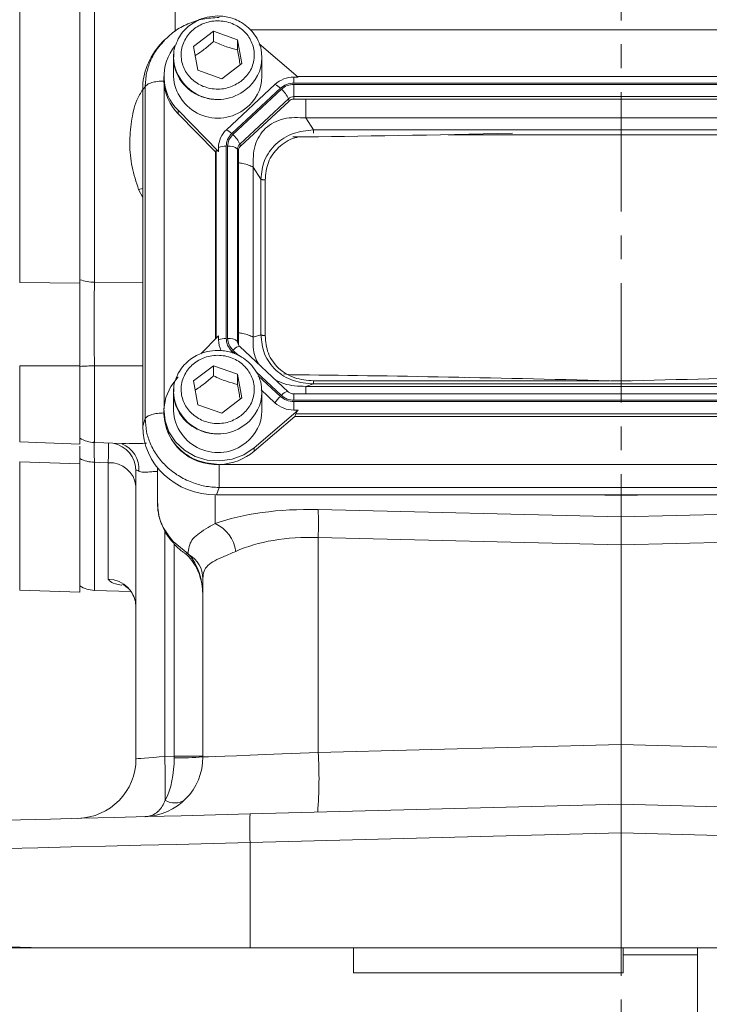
# Model space of a CAD drawing. Header units: inches. Extents: x 0.3 to 33.9, y 0.2 to 21.7.
# Tile 3 of 19: x 6.3 to 9.2, y 5.2 to 9.4. Entities that reach past the tile are written whole.
import ezdxf

# ---------------------------------------------------------------- set-up
doc = ezdxf.new("R2010")
doc.units = ezdxf.units.IN
doc.header["$MEASUREMENT"] = 0
doc.linetypes.add('CENTERX2', pattern=[0.8, 0.5, -0.1, 0.1, -0.1])
doc.layers.add('SLD-0', color=7, linetype='Continuous', lineweight=15)
doc.styles.add('SLDTEXTSTYLE0', font='TXT', dxfattribs={"width": 0.75})
doc.dimstyles.new('SLDDIMSTYLE0', dxfattribs={"dimtxt": 0.25, "dimasz": 0.13, "dimexe": 0, "dimexo": 0.0625, "dimgap": 0.0625, "dimtad": 0, "dimtih": 1, "dimtoh": 1, "dimrnd": 1e-09, "dimzin": 12, "dimdsep": 46, "dimtxsty": 'SLDTEXTSTYLE0', "dimsah": 1, "dimcen": 0.09, "dimadec": 0, "dimazin": 3, "dimtfac": 1, "dimtofl": 0, "dimtmove": 0, "dimatfit": 3, "dimfxl": 1, "dimfrac": 2, "dimtolj": 1, "dimtzin": 12, "dimarcsym": 0})

# ---------------------------------------------------------------- blocks, each defined once
blk = doc.blocks.new('_D_11')
at = {"layer": 'SLD-0'}
for p, q in [((8.8083, 13.0604), (2.4073, 13.0604)), ((2.5323, 13.0604), (2.5323, 9.6814)), ((1.9608, 9.3074), (1.9101, 9.3074)), ((1.9101, 9.3074), (1.9101, 8.9105)), ((3.1038, 9.3074), (3.1546, 9.3074)), ((3.1546, 9.3074), (3.1546, 8.9105)), ((1.9101, 8.9105), (1.9608, 8.9105)), ((3.1546, 8.9105), (3.1038, 8.9105)), ((2.5323, 5.4808), (2.5323, 8.8597)), ((5.3112, 5.4808), (2.4073, 5.4808))]:
    blk.add_line(p, q, dxfattribs=at)
for points in [[(2.5323, 13.0604), (2.5123, 12.9304), (2.5523, 12.9304)], [(2.5323, 5.4808), (2.5523, 5.6108), (2.5123, 5.6108)]]:
    blk.add_solid(points, dxfattribs=at)
at = {"layer": 'SLD-0', "char_height": 0.25, "attachment_point": 1, "style": 'SLDTEXTSTYLE0'}
for s, insert in [('7.58', (2.1075, 9.6804, -0.8581)), ('192.52', (2.0243, 9.2328, -0.8581))]:
    blk.add_mtext(s, dxfattribs=dict(at, insert=insert))

msp = doc.modelspace()

# ---------------------------------------------------------------- linework, layer by layer
at = {"color": 7, "linetype": 'Continuous', "lineweight": 15}
for p, q in [((6.3417, 8.2662), (6.3417, 11.6945)), ((6.5938, 8.2635), (6.5938, 11.6972)), ((6.6541, 8.2675), (6.6541, 11.6932)), ((7.0692, 9.2546), (7.1526, 9.3186)), ((7.1526, 9.3186), (7.2537, 9.2832)), ((7.1526, 9.3186), (7.1526, 9.2756)), ((6.9472, 9.28), (6.942, 9.2741)), ((7.2537, 9.2832), (7.2714, 9.1837)), ((7.2537, 9.2832), (7.2537, 9.2402)), ((6.9409, 9.2751), (6.9295, 9.2626)), ((7.0869, 9.1551), (7.0692, 9.2546)), ((7.5069, 9.1265), (7.3443, 9.2656)), ((6.9853, 9.2077), (6.9853, 9.1296)), ((7.355, 9.2177), (7.3553, 9.2077)), ((7.3553, 9.1296), (7.3553, 9.2077)), ((7.188, 9.1197), (7.0869, 9.1551)), ((7.2714, 9.1837), (7.188, 9.1197)), ((6.9453, 9.1296), (6.9453, 9.1152)), ((6.9453, 9.1152), (6.9453, 9.11)), ((7.5069, 9.1265), (7.4891, 9.1265)), ((7.4891, 9.1018), (7.4891, 9.1265)), ((10.2113, 9.1288), (7.5042, 9.1288)), ((6.8563, 9.0749), (6.8667, 9.0863)), ((6.8563, 9.0749), (6.8563, 7.6656)), ((6.8667, 9.0863), (6.8667, 7.6964)), ((7.4097, 9.0958), (7.2064, 8.906)), ((7.4324, 9.08), (7.2292, 8.8902)), ((7.4368, 9.0759), (7.2335, 8.8861)), ((10.2265, 9.1018), (7.4891, 9.1018)), ((10.2265, 9.0961), (7.4891, 9.0961)), ((7.4891, 9.0961), (7.4891, 9.0451)), ((7.466, 9.0362), (7.2627, 8.8464)), ((7.4686, 9.0265), (7.466, 9.0362)), ((10.2265, 9.0451), (7.4891, 9.0451)), ((7.4891, 9.0345), (7.4891, 9.0451)), ((10.2265, 9.0345), (7.4891, 9.0345)), ((7.4686, 9.0265), (7.2653, 8.8368)), ((7.0044, 8.9876), (7.1735, 8.8153)), ((7.0044, 8.9876), (7.0044, 8.9733)), ((7.1608, 8.814), (7.0044, 8.9733)), ((7.5712, 8.9057), (7.5392, 8.9555)), ((10.1764, 8.9555), (7.5392, 8.9555)), ((10.1443, 8.9057), (7.5712, 8.9057)), ((7.1735, 8.8153), (7.1735, 8.8319)), ((7.2057, 8.8373), (7.2057, 8.0322)), ((7.2118, 8.8373), (7.2118, 8.0322)), ((7.2532, 8.8249), (7.2532, 8.0197)), ((7.2568, 8.8176), (7.2532, 8.8249)), ((7.2653, 8.8368), (7.2627, 8.8464)), ((7.1608, 8.814), (7.1644, 8.8176)), ((7.1608, 8.814), (7.1608, 8.0304)), ((7.2568, 8.8176), (7.2568, 8.0125)), ((7.3184, 8.7493), (7.3184, 8.0378)), ((7.3504, 8.6995), (7.3184, 8.7493)), ((7.3504, 8.6995), (7.3504, 8.0478)), ((7.3686, 8.6957), (7.3686, 8.044)), ((6.3417, 8.2662), (6.5938, 8.2635)), ((7.1735, 8.0434), (7.1, 7.9685)), ((7.1735, 8.0434), (7.1735, 8.0268)), ((7.3504, 8.0478), (7.3184, 8.0378)), ((7.2568, 8.0125), (7.2532, 8.0197)), ((7.4654, 7.8092), (7.2622, 7.999)), ((6.3417, 7.917), (6.5938, 7.9169)), ((6.5938, 7.5901), (6.5938, 7.9169)), ((7.0692, 7.8542), (7.1526, 7.9182)), ((7.1526, 7.9182), (7.2537, 7.8828)), ((7.1526, 7.9182), (7.1526, 7.8752)), ((7.2537, 7.8828), (7.2714, 7.7834)), ((7.2537, 7.8828), (7.2537, 7.8398)), ((7.4471, 7.8835), (7.4758, 7.8804)), ((7.0869, 7.7547), (7.0692, 7.8542)), ((7.5712, 7.8416), (7.5392, 7.8316)), ((7.5712, 7.8416), (10.1443, 7.8416)), ((8.2043, 7.8692), (8.1756, 7.8697)), ((6.9853, 7.8073), (6.9853, 7.7292)), ((7.3523, 7.8165), (7.4097, 7.7629)), ((7.355, 7.8173), (7.3553, 7.8073)), ((7.3553, 7.7292), (7.3553, 7.8073)), ((10.2265, 7.8003), (7.4891, 7.8003)), ((7.4891, 7.8003), (7.4891, 7.8002)), ((7.5392, 7.8316), (10.1764, 7.8316)), ((7.188, 7.7193), (7.0869, 7.7547)), ((7.2714, 7.7834), (7.188, 7.7193)), ((7.4891, 7.7734), (10.2265, 7.7734)), ((7.4891, 7.7676), (10.2265, 7.7676)), ((7.4891, 7.7322), (7.4891, 7.7676)), ((6.9453, 7.7292), (6.9453, 7.7148)), ((7.3223, 7.5743), (7.5069, 7.7322)), ((7.5069, 7.7322), (7.4891, 7.7322)), ((7.493, 7.706), (7.4969, 7.7166)), ((7.4969, 7.7166), (10.2187, 7.7166)), ((6.8563, 7.6656), (6.8667, 7.6964)), ((7.493, 7.706), (7.3223, 7.56)), ((7.493, 7.706), (10.2226, 7.706)), ((6.3417, 7.5989), (6.5938, 7.5901)), ((6.6541, 7.5963), (6.7708, 7.5922)), ((7.3223, 7.5743), (7.3223, 7.56)), ((6.3417, 7.5159), (6.5938, 7.507)), ((6.5938, 7.507), (6.5938, 7.5291)), ((6.5938, 6.9695), (6.5938, 7.507)), ((6.7125, 7.5117), (6.7125, 7.0249)), ((7.1792, 7.505), (10.5363, 7.505)), ((6.8283, 7.4771), (6.8283, 6.2724)), ((6.9183, 7.4911), (6.9183, 7.4836)), ((6.9183, 7.4836), (6.9183, 7.3433)), ((7.1655, 7.3769), (7.1759, 7.4077)), ((7.1759, 7.4077), (10.5397, 7.4077)), ((7.1655, 7.3769), (10.55, 7.3769)), ((8.8583, 7.3741), (8.8583, 7.3769)), ((8.8583, 7.2852), (8.8583, 7.3741)), ((8.8583, 7.2852), (7.5908, 7.3156)), ((10.1257, 7.3156), (8.8583, 7.2852)), ((8.8583, 7.2852), (8.8583, 7.1686)), ((7.045, 7.1311), (6.9833, 7.1826)), ((7.5908, 7.199), (8.8583, 7.1686)), ((7.5908, 6.2987), (7.5908, 7.199)), ((8.8583, 7.1686), (10.1257, 7.199)), ((8.8583, 6.3319), (8.8583, 7.1686)), ((7.033, 7.1314), (7.0405, 7.126)), ((7.0502, 7.126), (7.045, 7.1311)), ((7.1083, 7.0274), (7.1083, 6.2797)), ((6.3417, 6.9783), (6.5938, 6.9695)), ((6.6541, 6.9773), (6.8071, 6.972)), ((8.8583, 6.3319), (7.5908, 6.2987)), ((8.8583, 6.3319), (8.8583, 6.082)), ((10.1257, 6.2987), (8.8583, 6.3319)), ((6.9876, 6.2829), (6.9489, 6.2819)), ((7.1083, 6.2829), (6.9876, 6.2829)), ((8.8583, 6.082), (7.3059, 6.0414)), ((8.8583, 5.9621), (8.8583, 6.082)), ((10.4106, 6.0414), (8.8583, 6.082)), ((7.3059, 5.9214), (8.8583, 5.9621)), ((8.8583, 5.9621), (8.8583, 5.4808)), ((8.8583, 5.9621), (10.4106, 5.9214)), ((7.3059, 5.4808), (7.3059, 5.9214)), ((7.3059, 5.4808), (6.4348, 5.4808)), ((8.8583, 5.4808), (7.3059, 5.4808)), ((7.7386, 5.3753), (7.7386, 5.4808)), ((10.4106, 5.4808), (8.8583, 5.4808)), ((8.8666, 5.3753), (8.8666, 5.4808)), ((8.8666, 5.4508), (9.1786, 5.4508)), ((9.1786, 4.5158), (9.1786, 5.4808)), ((7.7386, 5.3753), (8.8666, 5.3753))]:
    msp.add_line(p, q, dxfattribs=at)
at = {"color": 8, "linetype": 'Continuous', "lineweight": 15}
for p, q in [((6.9925, 10.8114), (6.9925, 9.3194)), ((10.4087, 9.3251), (7.3063, 9.3251)), ((6.9455, 9.1069), (6.9455, 7.7375)), ((9.5821, 8.8849), (8.1344, 8.8849)), ((7.1644, 8.8176), (7.1644, 8.0341)), ((6.8393, 8.6553), (6.8563, 8.6596)), ((6.8393, 8.6553), (6.8563, 8.622)), ((6.8563, 8.2654), (6.6541, 8.2675)), ((7.2292, 7.9793), (7.2402, 7.969)), ((7.2335, 7.9834), (7.2578, 7.9606)), ((6.3417, 7.5989), (6.3417, 7.917)), ((6.6541, 7.9174), (6.8563, 7.9173)), ((6.6541, 7.5963), (6.6541, 7.9174)), ((7.3307, 7.8926), (7.4368, 7.7936)), ((7.3396, 7.8762), (7.4324, 7.7895)), ((7.5712, 7.8548), (8.809, 7.8548)), ((8.8161, 7.8548), (8.9004, 7.8548)), ((7.4891, 7.8002), (7.4891, 7.7734)), ((6.3417, 6.9783), (6.3417, 7.5159)), ((6.6541, 6.9773), (6.6541, 7.5137)), ((7.1596, 7.2573), (7.1596, 7.377)), ((8.7198, 7.3769), (8.8583, 7.3741)), ((8.8583, 7.3741), (8.9967, 7.3769)), ((6.9489, 6.2819), (6.9489, 7.2272)), ((6.9876, 7.1726), (6.9876, 6.2829))]:
    msp.add_line(p, q, dxfattribs=at)
at = {"color": 7, "linetype": 'Continuous', "lineweight": 15, "flags": 128}
for points in [[(6.9853, 9.2077), (6.9853, 9.2082), (6.9859, 9.2222)], [(7.0044, 7.8711), (6.9736, 7.8311), (6.9535, 7.7856), (6.9454, 7.7369), (6.9497, 7.6879), (6.966, 7.641), (6.9936, 7.5991), (7.0309, 7.5643), (7.0759, 7.5385), (7.126, 7.5232), (7.1786, 7.5193), (7.2307, 7.5268), (7.2795, 7.5455), (7.3223, 7.5743)], [(6.9853, 7.8073), (6.9853, 7.8078), (6.9859, 7.8219)], [(6.6541, 7.5137), (6.6741, 7.513), (6.7125, 7.5117)], [(6.9489, 6.2819), (6.9252, 6.28), (6.9024, 6.2782), (6.8816, 6.2766), (6.8634, 6.2751), (6.8484, 6.274), (6.8374, 6.2731), (6.8306, 6.2726), (6.8283, 6.2724)], [(7.5908, 6.2987), (7.5146, 6.2957), (7.4406, 6.2928), (7.3705, 6.29), (7.306, 6.2875), (7.2486, 6.2852), (7.1997, 6.2833), (7.1604, 6.2818), (7.1317, 6.2806), (7.1142, 6.28), (7.1083, 6.2797)], [(7.3059, 6.0414), (7.1611, 6.0376), (7.0174, 6.0338), (6.8757, 6.0301), (6.7369, 6.0265), (6.6017, 6.0229), (6.4711, 6.0195), (6.3457, 6.0162), (6.2263, 6.0131), (6.1137, 6.0101), (6.0085, 6.0074), (5.9113, 6.0048), (5.8227, 6.0025), (5.7432, 6.0004), (5.6734, 5.9986), (5.6136, 5.997), (5.5641, 5.9958), (5.5254, 5.9947), (5.4975, 5.994), (5.4807, 5.9936), (5.4751, 5.9934)], [(5.3583, 5.8735), (5.3642, 5.8736), (5.3821, 5.874), (5.4117, 5.8748), (5.453, 5.8758), (5.5055, 5.8771), (5.5692, 5.8787), (5.6435, 5.8805), (5.728, 5.8826), (5.8223, 5.8849), (5.9257, 5.8874), (6.0376, 5.8902), (6.1574, 5.8931), (6.2844, 5.8963), (6.4178, 5.8995), (6.5568, 5.903), (6.7005, 5.9065), (6.8482, 5.9101), (6.999, 5.9138), (7.1518, 5.9176), (7.3059, 5.9214)], [(6.4348, 5.4808), (6.2995, 5.4841), (6.1707, 5.4873), (6.049, 5.4903), (5.9353, 5.4931), (5.8302, 5.4956), (5.7344, 5.498), (5.6485, 5.5001), (5.5729, 5.502), (5.5081, 5.5036), (5.4546, 5.5049), (5.4127, 5.5059), (5.3825, 5.5067), (5.3643, 5.5071), (5.3583, 5.5073)]]:
    msp.add_lwpolyline(points, dxfattribs=at)
at = {"color": 8, "linetype": 'Continuous', "lineweight": 15, "flags": 128}
for points in [[(7.2622, 7.999), (7.2614, 7.9995), (7.2592, 7.9998), (7.2562, 7.9992), (7.2526, 7.9977), (7.2483, 7.9952), (7.2437, 7.9919), (7.2387, 7.9879), (7.2335, 7.9834)], [(7.2241, 7.9744), (7.2259, 7.9762), (7.2292, 7.9793)], [(6.9833, 7.1826), (6.9811, 7.1803), (6.981, 7.1799)], [(7.045, 7.1311), (7.0382, 7.1301), (7.0332, 7.1318)]]:
    msp.add_lwpolyline(points, dxfattribs=at)
at = {"color": 7, "linetype": 'Continuous', "lineweight": 15}
for centre, radius, start, end in [((7.1459, 9.1295), 0.2003, 139.9835, 225.0626), ((7.1707, 9.1404), 0.1858, 183.3602, 309.0467), ((7.1872, 9.1308), 0.1681, 306.7639, 359.5608), ((7.4884, 9.0102), 0.1163, 89.6932, 132.59), ((7.1483, 9.1166), 0.2031, 182.7503, 224.8701), ((7.3797, 9.0285), 0.0737, 44.2742, 65.9514), ((7.3662, 8.9933), 0.1086, 23.2237, 49.4764), ((7.4889, 9.0113), 0.0338, 89.6937, 132.5892), ((7.4889, 9.0044), 0.0301, 89.6934, 132.5897), ((7.275, 8.8313), 0.1014, 132.5246, 179.6231), ((7.1764, 8.8387), 0.0737, 44.275, 65.9506), ((7.1629, 8.8035), 0.1086, 23.2241, 49.4761), ((7.2036, 8.751), 0.0863, 88.5954, 110.3761), ((7.2189, 8.7858), 0.052, 48.7367, 97.7906), ((7.2826, 8.8247), 0.0294, 132.5241, 179.6235), ((7.283, 8.8174), 0.0262, 132.5247, 179.6236), ((6.6565, 8.4568), 0.1893, 250.6423, 269.2625), ((7.2036, 7.9459), 0.0863, 88.5958, 110.3762), ((7.2727, 8.0269), 0.0991, 180.0841, 207.8279), ((7.2189, 7.9806), 0.052, 48.7374, 97.7899), ((7.2824, 8.0125), 0.0257, 180.1054, 209.1045), ((6.6557, 7.1303), 0.7871, 90.1199, 94.515), ((7.5349, 7.6789), 0.1508, 132.8088, 146.1445), ((7.4884, 7.8486), 0.1163, 227.4103, 270.3069), ((7.1634, 7.7227), 0.2182, 182.066, 273.2962), ((7.1707, 7.7401), 0.1858, 183.3602, 309.0467), ((7.1872, 7.7305), 0.1681, 306.7639, 359.5608), ((6.6583, 7.7162), 0.12, 237.4864, 268), ((7.1716, 7.7383), 0.2335, 271.8762, 310.1967), ((6.6574, 7.6527), 0.139, 242.7512, 268.6215), ((6.7188, 7.4018), 0.11, 5.9044, 93.3203), ((5.8609, 7.2573), 1.7309, 358.0693, 1.9307), ((7.0971, 7.1209), 0.15, 7.5632, 65.4088), ((6.9931, 7.026), 0.1152, 0.7255, 60.28), ((6.7093, 6.906), 0.1189, 0.4591, 88.495), ((6.6583, 7.0973), 0.12, 237.4864, 268), ((6.5783, 6.2724), 0.25, 271.5, 0), ((6.8583, 6.2797), 0.25, 271.5, 0), ((1.745, 6.1334), 5.206, 359.6167, 1.6339), ((7.0171, 7.4567), 1.1805, 268.5721, 274.4279), ((5.7972, 6.1894), 1.7969, 355.5123, 3.4878), ((6.9903, 6.1608), 0.0736, 237.6841, 305.3157), ((8.4524, 5.9814), 1.148, 177.0051, 182.9949)]:
    msp.add_arc(centre, radius, start, end, dxfattribs=at)
at = {"color": 8, "linetype": 'Continuous', "lineweight": 15}
for centre, radius, start, end in [((7.1707, 9.2186), 0.1858, 183.3602, 309.0467), ((7.1872, 9.209), 0.1681, 306.7639, 359.5608), ((7.282, 8.0198), 0.0288, 180.0927, 209.3196), ((7.1707, 7.8182), 0.1858, 183.3601, 309.0466), ((7.1872, 7.8086), 0.1681, 306.764, 359.5608), ((7.4696, 7.7696), 0.0407, 97.5135, 143.8062), ((6.7091, 7.4766), 0.1192, 0.2489, 79.2118), ((6.7295, 7.4871), 0.1109, 354.7355, 69.4327), ((7.046, 7.1379), 0.0127, 233.1868, 289.3632)]:
    msp.add_arc(centre, radius, start, end, dxfattribs=at)
at = {"color": 7, "linetype": 'Continuous', "lineweight": 15}
for centre, major_axis, ratio, start_param, end_param in [((7.1751, 9.0659), (0.313, -0.0656), 0.927683, 2.642019, 3.333612), ((9.4331, 9.0317), (3.4384, 0.1121), 0.032567, 4.108741, 4.407208), ((7.2057, 8.7728), (-0.0413, 0.0448), 0.170211, 5.767586, 6.291275), ((9.4331, 7.7245), (3.4384, -0.1121), 0.032567, 1.739821, 2.177444), ((8.2835, 7.7245), (3.4384, 0.1121), 0.032567, 0.964148, 1.401772), ((7.542, 7.7526), (0.0452, 0.0412), 0.184584, 2.276832, 2.800522), ((7.1751, 7.6746), (0.313, 0.0656), 0.927683, 2.949574, 4.490212), ((7.6126, 7.0751), (0.6249, -0.0274), 0.383235, 1.622509, 2.398549), ((7.6083, 6.9584), (0.4998, -0.0303), 0.478472, 1.634733, 2.410774), ((6.9833, 6.9533), (0, 0.2045), 0.611254, 4.712389, 5.718047), ((6.8583, 6.2797), (-0.0065, 0.2499), 0.517444, 3.888295, 4.686209), ((6.9833, 6.283), (-0.0033, 0.25), 0.017441, 4.686437, 4.711704)]:
    msp.add_ellipse(centre, major_axis=major_axis, ratio=ratio, start_param=start_param, end_param=end_param, dxfattribs=at)
for points, knots in [([(7.1759, 9.3763), (7.1531, 9.375), (7.1083, 9.3725), (7.0448, 9.3512), (6.9871, 9.3198), (6.9563, 9.2899), (6.9409, 9.275)], [0, 0, 0, 0, 0.257169, 0.507045, 0.753763, 1, 1, 1, 1]), ([(7.1703, 9.3825), (7.1552, 9.3816), (7.1342, 9.3802), (7.1044, 9.3716), (7.0802, 9.3613), (7.0536, 9.3446), (7.0293, 9.3224), (7.0082, 9.2947), (6.9935, 9.2619), (6.986, 9.2369), (6.9862, 9.2235), (6.9863, 9.2225)], [0, 0, 0, 0, 0.164732, 0.230754, 0.340459, 0.454906, 0.578432, 0.708765, 0.845561, 0.989103, 1, 1, 1, 1]), ([(7.2675, 9.1088), (7.2513, 9.0989), (7.2264, 9.0836), (7.1868, 9.0762), (7.1553, 9.0759), (7.1244, 9.0818), (7.0875, 9.0966), (7.0492, 9.1262), (7.0255, 9.167), (7.0171, 9.2037), (7.0169, 9.2331), (7.0232, 9.2619), (7.039, 9.2964), (7.0707, 9.3321), (7.1144, 9.3543), (7.1537, 9.3621), (7.1852, 9.3623), (7.2161, 9.3565), (7.253, 9.3417), (7.2913, 9.3121), (7.3151, 9.2713), (7.3234, 9.2346), (7.3237, 9.2052), (7.3173, 9.1764), (7.3019, 9.1415), (7.281, 9.1217), (7.2675, 9.1088)], [0, 0, 0, 0, 0.059864, 0.09209, 0.125, 0.15791, 0.190136, 0.25, 0.309864, 0.34209, 0.375, 0.40791, 0.440136, 0.5, 0.559864, 0.59209, 0.625, 0.65791, 0.690136, 0.75, 0.809864, 0.84209, 0.875, 0.90791, 0.940136, 1, 1, 1, 1]), ([(7.354, 9.2179), (7.354, 9.2217), (7.3542, 9.2397), (7.3446, 9.2695), (7.3261, 9.3046), (7.301, 9.3332), (7.2727, 9.3545), (7.245, 9.3683), (7.2184, 9.3771), (7.1939, 9.3818), (7.1773, 9.3823), (7.1703, 9.3825)], [0, 0, 0, 0, 0.043678, 0.202076, 0.345258, 0.486094, 0.620476, 0.73235, 0.820885, 0.924157, 1, 1, 1, 1]), ([(7.076, 9.2163), (7.0886, 9.2247), (7.1142, 9.2418), (7.1397, 9.2642), (7.1526, 9.2756)], [0, 0, 0, 0, 0.493499, 1, 1, 1, 1]), ([(7.1526, 9.2756), (7.1706, 9.2677), (7.2044, 9.253), (7.2381, 9.2442), (7.2537, 9.2402)], [0, 0, 0, 0, 0.534746, 1, 1, 1, 1]), ([(7.2537, 9.2402), (7.2569, 9.2205), (7.2604, 9.1985), (7.2639, 9.1801), (7.2643, 9.1782)], [0, 0, 0, 0, 0.8971976, 1, 1, 1, 1]), ([(6.9863, 9.2225), (6.9858, 9.2103), (6.9849, 9.184), (6.9956, 9.1458), (7.0145, 9.1108), (7.0396, 9.0822), (7.0679, 9.0608), (7.0955, 9.047), (7.1222, 9.0383), (7.1466, 9.0336), (7.1632, 9.0331), (7.1703, 9.0328)], [0, 0, 0, 0, 0.1260983, 0.2708449, 0.4016871, 0.5303851, 0.653185, 0.7554172, 0.836322, 0.9306933, 1, 1, 1, 1]), ([(6.9453, 9.11), (6.936, 9.1096), (6.9174, 9.1089), (6.8931, 9.1037), (6.8743, 9.096), (6.8692, 9.0895), (6.8667, 9.0863)], [0, 0, 0, 0, 0.25, 0.499999, 0.749998, 1, 1, 1, 1]), ([(7.4324, 9.08), (7.4407, 9.0862), (7.4573, 9.0988), (7.4785, 9.1008), (7.4891, 9.1018)], [0, 0, 0, 0, 0.5, 1, 1, 1, 1]), ([(7.4368, 9.0759), (7.4444, 9.0817), (7.4597, 9.0933), (7.4793, 9.0952), (7.4891, 9.0961)], [0, 0, 0, 0, 0.499998, 1, 1, 1, 1]), ([(7.5392, 8.9555), (7.5077, 8.9571), (7.4611, 8.9595), (7.4047, 8.9382), (7.3695, 8.9136), (7.3426, 8.8803), (7.3181, 8.826), (7.3183, 8.7802), (7.3184, 8.7493)], [0, 0, 0, 0, 0.257397, 0.381602, 0.5, 0.618394, 0.742603, 1, 1, 1, 1]), ([(7.5712, 8.9057), (7.5423, 8.9025), (7.4985, 8.8978), (7.4466, 8.8722), (7.4126, 8.8466), (7.3852, 8.8149), (7.3581, 8.7667), (7.3535, 8.7263), (7.3504, 8.6995)], [0, 0, 0, 0, 0.248977, 0.376059, 0.5, 0.623945, 0.751022, 1, 1, 1, 1]), ([(7.2057, 8.8373), (7.2068, 8.8472), (7.209, 8.867), (7.2224, 8.8825), (7.2292, 8.8902)], [0, 0, 0, 0, 0.4999976, 1, 1, 1, 1]), ([(7.2118, 8.8373), (7.2128, 8.8465), (7.2149, 8.8647), (7.2273, 8.879), (7.2335, 8.8861)], [0, 0, 0, 0, 0.499998, 1, 1, 1, 1]), ([(7.3686, 8.6957), (7.3668, 8.6958), (7.3631, 8.6959), (7.358, 8.6967), (7.3535, 8.6979), (7.3514, 8.699), (7.3504, 8.6995)], [0, 0, 0, 0, 0.250002, 0.500001, 0.749993, 1, 1, 1, 1]), ([(6.5938, 7.9149), (6.5938, 7.9436), (6.5938, 8.0018), (6.5938, 8.0886), (6.5938, 8.173), (6.5938, 8.2355), (6.5938, 8.2691), (6.5938, 8.2782)], [0, 0, 0, 0, 0.225411, 0.45736, 0.682762, 0.914702, 1, 1, 1, 1]), ([(6.5938, 7.9169), (6.5938, 7.9493), (6.5938, 8.0095), (6.5938, 8.0973), (6.5938, 8.1826), (6.5938, 8.2352), (6.5938, 8.2635)], [0, 0, 0, 0, 0.266853, 0.494133, 0.728006, 1, 1, 1, 1]), ([(6.6541, 7.9174), (6.654, 7.9475), (6.6538, 8.0089), (6.6538, 8.0999), (6.6538, 8.1885), (6.654, 8.2409), (6.6541, 8.2675)], [0, 0, 0, 0, 0.245724, 0.500001, 0.745724, 1, 1, 1, 1]), ([(7.3504, 8.0478), (7.3535, 8.0205), (7.3581, 7.9792), (7.3852, 7.9305), (7.4126, 7.8986), (7.4466, 7.8732), (7.4985, 7.8482), (7.5423, 7.8442), (7.5712, 7.8416)], [0, 0, 0, 0, 0.248977, 0.376059, 0.5, 0.623945, 0.751023, 1, 1, 1, 1]), ([(7.3686, 8.044), (7.3668, 8.0441), (7.3631, 8.0442), (7.358, 8.045), (7.3535, 8.0461), (7.3514, 8.0472), (7.3504, 8.0478)], [0, 0, 0, 0, 0.250001, 0.5, 0.750004, 1, 1, 1, 1]), ([(7.3686, 8.044), (7.371, 8.0189), (7.3746, 7.981), (7.399, 7.936), (7.4241, 7.9067), (7.4555, 7.8833), (7.5038, 7.8605), (7.5443, 7.8571), (7.5712, 7.8548)], [0, 0, 0, 0, 0.250061, 0.376147, 0.499999, 0.623789, 0.749939, 1, 1, 1, 1]), ([(7.2292, 7.9793), (7.2224, 7.987), (7.209, 8.0025), (7.2068, 8.0223), (7.2057, 8.0322)], [0, 0, 0, 0, 0.5, 1, 1, 1, 1]), ([(7.2335, 7.9834), (7.2273, 7.9905), (7.2149, 8.0047), (7.2128, 8.023), (7.2118, 8.0322)], [0, 0, 0, 0, 0.5, 1, 1, 1, 1]), ([(7.1703, 7.9821), (7.1552, 7.9812), (7.1342, 7.9799), (7.1044, 7.9712), (7.0802, 7.961), (7.0536, 7.9442), (7.0293, 7.9221), (7.0082, 7.8943), (6.9935, 7.8615), (6.986, 7.8366), (6.9862, 7.8231), (6.9863, 7.8222)], [0, 0, 0, 0, 0.164732, 0.2307543, 0.3404595, 0.454906, 0.5784325, 0.7087644, 0.8455604, 0.9891028, 1, 1, 1, 1]), ([(7.2675, 7.7085), (7.2513, 7.6985), (7.2264, 7.6832), (7.1868, 7.6759), (7.1553, 7.6756), (7.1244, 7.6815), (7.0875, 7.6962), (7.0492, 7.7259), (7.0255, 7.7666), (7.0171, 7.8033), (7.0169, 7.8327), (7.0232, 7.8616), (7.039, 7.896), (7.0707, 7.9318), (7.1144, 7.954), (7.1537, 7.9618), (7.1852, 7.962), (7.2161, 7.9561), (7.253, 7.9414), (7.2913, 7.9117), (7.3151, 7.8709), (7.3234, 7.8343), (7.3237, 7.8048), (7.3173, 7.776), (7.3019, 7.7412), (7.281, 7.7213), (7.2675, 7.7085)], [0, 0, 0, 0, 0.059864, 0.09209, 0.125, 0.15791, 0.190136, 0.25, 0.309864, 0.34209, 0.375, 0.40791, 0.440136, 0.5, 0.559864, 0.59209, 0.625, 0.65791, 0.690136, 0.75, 0.809864, 0.84209, 0.875, 0.90791, 0.940136, 1, 1, 1, 1]), ([(7.354, 7.8175), (7.354, 7.8214), (7.3542, 7.8393), (7.3446, 7.8692), (7.3261, 7.9042), (7.301, 7.9328), (7.2727, 7.9542), (7.245, 7.968), (7.2184, 7.9767), (7.1939, 7.9814), (7.1773, 7.9819), (7.1703, 7.9821)], [0, 0, 0, 0, 0.043678, 0.202076, 0.345259, 0.486094, 0.620476, 0.73235, 0.820885, 0.924157, 1, 1, 1, 1]), ([(7.076, 7.816), (7.0886, 7.8244), (7.1142, 7.8414), (7.1397, 7.8639), (7.1526, 7.8752)], [0, 0, 0, 0, 0.493501, 1, 1, 1, 1]), ([(7.1526, 7.8752), (7.1706, 7.8673), (7.2044, 7.8526), (7.2381, 7.8439), (7.2537, 7.8398)], [0, 0, 0, 0, 0.534746, 1, 1, 1, 1]), ([(7.2537, 7.8398), (7.2569, 7.8201), (7.2604, 7.7981), (7.2639, 7.7798), (7.2643, 7.7779)], [0, 0, 0, 0, 0.897196, 1, 1, 1, 1]), ([(7.5712, 7.8548), (7.5712, 7.8532), (7.5712, 7.8498), (7.5712, 7.8459), (7.5712, 7.8429), (7.5712, 7.842), (7.5712, 7.8416)], [0, 0, 0, 0, 0.250002, 0.499998, 0.749995, 1, 1, 1, 1]), ([(6.9863, 7.8222), (6.9858, 7.8099), (6.9849, 7.7836), (6.9956, 7.7454), (7.0145, 7.7104), (7.0396, 7.6818), (7.0679, 7.6605), (7.0955, 7.6466), (7.1222, 7.6379), (7.1466, 7.6332), (7.1632, 7.6327), (7.1703, 7.6325)], [0, 0, 0, 0, 0.126099, 0.270845, 0.401687, 0.530385, 0.653185, 0.755417, 0.836322, 0.930693, 1, 1, 1, 1]), ([(7.4891, 7.7734), (7.4793, 7.7743), (7.4597, 7.7762), (7.4444, 7.7878), (7.4368, 7.7936)], [0, 0, 0, 0, 0.500002, 1, 1, 1, 1]), ([(7.4891, 7.8002), (7.4867, 7.8003), (7.4821, 7.8006), (7.4754, 7.8026), (7.4693, 7.8056), (7.466, 7.8085), (7.4643, 7.8099)], [0, 0, 0, 0, 0.2520893, 0.5027582, 0.7520483, 1, 1, 1, 1]), ([(7.4891, 7.7676), (7.4785, 7.7687), (7.4573, 7.7707), (7.4407, 7.7833), (7.4324, 7.7895)], [0, 0, 0, 0, 0.5, 1, 1, 1, 1]), ([(6.8667, 7.6964), (6.8692, 7.6996), (6.8743, 7.7061), (6.8931, 7.7138), (6.9174, 7.7191), (6.936, 7.7198), (6.9453, 7.7201)], [0, 0, 0, 0, 0.249999, 0.499999, 0.75, 1, 1, 1, 1]), ([(6.9473, 7.711), (6.9501, 7.6869), (6.9545, 7.6482), (6.9818, 7.6008), (7.0113, 7.5665), (7.0481, 7.5388), (7.1019, 7.5121), (7.1467, 7.5078), (7.1759, 7.505)], [0, 0, 0, 0, 0.219463, 0.351507, 0.485912, 0.620316, 0.75236, 1, 1, 1, 1]), ([(6.8667, 7.6964), (6.8679, 7.6781), (6.8703, 7.6424), (6.885, 7.5983), (6.9017, 7.5645), (6.923, 7.5311), (6.9562, 7.4933), (7.005, 7.4559), (7.0593, 7.4292), (7.1171, 7.412), (7.156, 7.4092), (7.1759, 7.4077)], [0, 0, 0, 0, 0.123097, 0.24092, 0.306486, 0.371549, 0.500085, 0.628624, 0.75908, 0.876905, 1, 1, 1, 1]), ([(6.7127, 7.5958), (6.7128, 7.5899), (6.7128, 7.5779), (6.7127, 7.546), (6.7125, 7.5203), (6.7125, 7.5117)], [0, 0, 0, 0, 0.3901521, 0.7938247, 1, 1, 1, 1]), ([(6.5938, 7.507), (6.5938, 7.5236), (6.5938, 7.5544), (6.5938, 7.5769), (6.5938, 7.5813), (6.5938, 7.5813)], [0, 0, 0, 0, 0.536746, 0.993893, 1, 1, 1, 1]), ([(7.1759, 7.5049), (7.1759, 7.4958), (7.1759, 7.4778), (7.1759, 7.4497), (7.1759, 7.4245), (7.1759, 7.4133), (7.1759, 7.4077)], [0, 0, 0, 0, 0.250001, 0.5, 0.749999, 1, 1, 1, 1]), ([(6.8283, 7.4771), (6.8285, 7.4784), (6.8292, 7.4818), (6.8341, 7.4804), (6.8388, 7.4776), (6.8399, 7.4769)], [0, 0, 0, 0, 0.344922, 0.848485, 1, 1, 1, 1]), ([(6.9833, 7.1826), (6.9704, 7.1989), (6.9414, 7.2355), (6.9212, 7.2922), (6.919, 7.33), (6.9183, 7.3433)], [0, 0, 0, 0, 0.342388, 0.768148, 1, 1, 1, 1]), ([(6.9194, 7.3407), (6.9192, 7.3351), (6.9183, 7.3137), (6.9265, 7.277), (6.9439, 7.2329), (6.9631, 7.2004), (6.9778, 7.1846), (6.9817, 7.1804)], [0, 0, 0, 0, 0.096891, 0.367374, 0.635243, 0.904825, 1, 1, 1, 1]), ([(7.1596, 7.2573), (7.1459, 7.2496), (7.1169, 7.2333), (7.0847, 7.2119), (7.0531, 7.1816), (7.0482, 7.1511), (7.045, 7.1311)], [0, 0, 0, 0, 0.1834494, 0.390895, 0.6013127, 1, 1, 1, 1]), ([(6.9815, 7.1804), (6.9838, 7.1774), (6.9954, 7.162), (7.0138, 7.1462), (7.0297, 7.1347), (7.0333, 7.132)], [0, 0, 0, 0, 0.160399, 0.808778, 1, 1, 1, 1]), ([(7.1083, 7.0274), (7.1092, 7.0379), (7.1111, 7.0592), (7.1278, 7.0829), (7.1563, 7.1021), (7.1959, 7.1189), (7.2296, 7.1336), (7.2458, 7.1406)], [0, 0, 0, 0, 0.193788, 0.392776, 0.597116, 0.80657, 1, 1, 1, 1]), ([(7.0384, 7.1277), (7.0418, 7.1248), (7.0558, 7.1125), (7.0761, 7.0849), (7.0953, 7.0427), (7.1064, 6.9975), (7.1077, 6.9669), (7.1083, 6.9533)], [0, 0, 0, 0, 0.068574, 0.280568, 0.522615, 0.787056, 1, 1, 1, 1]), ([(6.7723, 7.0017), (6.7721, 7.0018), (6.7715, 7.002), (6.7793, 6.9985), (6.7929, 6.9889), (6.8095, 6.9711), (6.8224, 6.9457), (6.829, 6.9228), (6.8276, 6.9098), (6.8274, 6.9072)], [0, 0, 0, 0, 0.071126, 0.216509, 0.371907, 0.547702, 0.7431, 0.947972, 1, 1, 1, 1]), ([(6.8648, 6.0298), (6.8649, 6.0298), (6.8651, 6.0298), (6.8653, 6.0298), (6.8655, 6.0298), (6.8659, 6.0298), (6.8668, 6.0299), (6.8683, 6.03), (6.8711, 6.0302), (6.8759, 6.0307), (6.8847, 6.0322), (6.9006, 6.0372), (6.9137, 6.0453), (6.9336, 6.0635), (6.9426, 6.0817), (6.9509, 6.0986)], [0, 0, 0, 0, 0.003258, 0.003893, 0.004855, 0.008644, 0.015399, 0.027447, 0.048984, 0.087645, 0.157705, 0.287617, 0.542707, 0.573749, 1, 1, 1, 1]), ([(6.4348, 5.4808), (6.365, 5.4808), (6.2302, 5.4808), (6.0491, 5.4808), (5.8879, 5.4808), (5.7452, 5.4808), (5.6232, 5.4808), (5.5227, 5.4808), (5.4478, 5.4808), (5.3975, 5.4808), (5.367, 5.4808), (5.3632, 5.4808), (5.3612, 5.4808)], [0, 0, 0, 0, 0.110352, 0.212932, 0.315841, 0.418423, 0.521058, 0.624017, 0.726654, 0.817694, 0.908959, 1, 1, 1, 1])]:
    msp.add_open_spline(points, degree=3, knots=knots, dxfattribs=at)
at = {"color": 8, "linetype": 'Continuous', "lineweight": 15}
for points, knots in [([(6.942, 9.2741), (6.9338, 9.2652), (6.9116, 9.2415), (6.8883, 9.1964), (6.8703, 9.1421), (6.8679, 9.1051), (6.8667, 9.0863)], [0, 0, 0, 0, 0.17287, 0.463422, 0.725843, 1, 1, 1, 1]), ([(6.8563, 9.075), (6.8477, 9.0601), (6.8234, 9.0182), (6.8073, 8.9399), (6.7997, 8.8462), (6.8089, 8.7492), (6.8291, 8.6869), (6.8393, 8.6553)], [0, 0, 0, 0, 0.115102, 0.323618, 0.538595, 0.766204, 1, 1, 1, 1]), ([(7.5392, 8.9555), (7.5392, 8.9641), (7.5392, 8.9814), (7.5392, 9.0091), (7.5392, 9.027), (7.5392, 9.0345)], [0, 0, 0, 0, 0.368963, 0.737928, 1, 1, 1, 1]), ([(7.5712, 8.8913), (7.5712, 8.8928), (7.5712, 8.8961), (7.5712, 8.9011), (7.5712, 8.9042), (7.5712, 8.9057)], [0, 0, 0, 0, 0.289888, 0.644936, 1, 1, 1, 1]), ([(7.5022, 8.8737), (7.4989, 8.8733), (7.4822, 8.871), (7.4557, 8.8559), (7.4241, 8.8332), (7.3991, 8.8037), (7.3746, 8.7587), (7.371, 8.7209), (7.3686, 8.6957)], [0, 0, 0, 0, 0.040338, 0.201684, 0.360173, 0.51858, 0.680008, 1, 1, 1, 1]), ([(7.3184, 8.7493), (7.3124, 8.7524), (7.3005, 8.7586), (7.2786, 8.7648), (7.2628, 8.7669), (7.2568, 8.7677)], [0, 0, 0, 0, 0.383144, 0.766285, 1, 1, 1, 1]), ([(7.3184, 8.0378), (7.3124, 8.0408), (7.3005, 8.047), (7.2786, 8.0532), (7.2628, 8.0553), (7.2568, 8.0561)], [0, 0, 0, 0, 0.383143, 0.766286, 1, 1, 1, 1]), ([(7.3184, 8.0378), (7.3177, 8.0097), (7.3167, 7.971), (7.3356, 7.9354), (7.3408, 7.9256)], [0, 0, 0, 0, 0.723141, 1, 1, 1, 1]), ([(7.4136, 7.8576), (7.4244, 7.8525), (7.4636, 7.8338), (7.5075, 7.8325), (7.5392, 7.8316)], [0, 0, 0, 0, 0.276861, 1, 1, 1, 1]), ([(7.5392, 7.8316), (7.5392, 7.8291), (7.5392, 7.8241), (7.5392, 7.8122), (7.5392, 7.8024), (7.5392, 7.8003)], [0, 0, 0, 0, 0.4415435, 0.8830867, 1, 1, 1, 1]), ([(6.6541, 7.5137), (6.654, 7.5297), (6.6538, 7.5622), (6.6538, 7.5905), (6.6538, 7.6039), (6.6539, 7.6017), (6.6539, 7.6011)], [0, 0, 0, 0, 0.2982717, 0.6069261, 0.9051954, 1, 1, 1, 1]), ([(6.8716, 7.5931), (6.8615, 7.5931), (6.8284, 7.5931), (6.7923, 7.5907), (6.7736, 7.5925), (6.7709, 7.5928)], [0, 0, 0, 0, 0.272799, 0.893436, 1, 1, 1, 1]), ([(6.8399, 7.4769), (6.8457, 7.4748), (6.8523, 7.4723), (6.8704, 7.4721), (6.8888, 7.4742), (6.91, 7.4751), (6.9183, 7.4755)], [0, 0, 0, 0, 0.340009, 0.380693, 0.758306, 1, 1, 1, 1]), ([(6.7125, 7.0249), (6.7156, 7.0202), (6.722, 7.0107), (6.7472, 7.0023), (6.7687, 6.9993), (6.7694, 6.9992)], [0, 0, 0, 0, 0.489884, 0.98405, 1, 1, 1, 1])]:
    msp.add_open_spline(points, degree=3, knots=knots, dxfattribs=at)
at = {"layer": 'SLD-0', "linetype": 'CENTERX2', "lineweight": 0}
msp.add_line((8.8583, 16.2639), (8.8583, 3.2759), dxfattribs=at)

# ---------------------------------------------------------------- dimensions: what is measured, and where the dimension line sits
at = {"layer": 'SLD-0'}
dim = msp.add_linear_dim(base=(2.5323, 13.0604), p1=(5.3612, 5.4808), p2=(8.8583, 13.0604), angle=90, dimstyle='SLDDIMSTYLE0', dxfattribs=at)
dim.commit()
dim.dimension.update_dxf_attribs({"geometry": '_D_11', "text_midpoint": (2.5323, 9.2706), "dimtype": 160})

doc.saveas('drawing.dxf')
